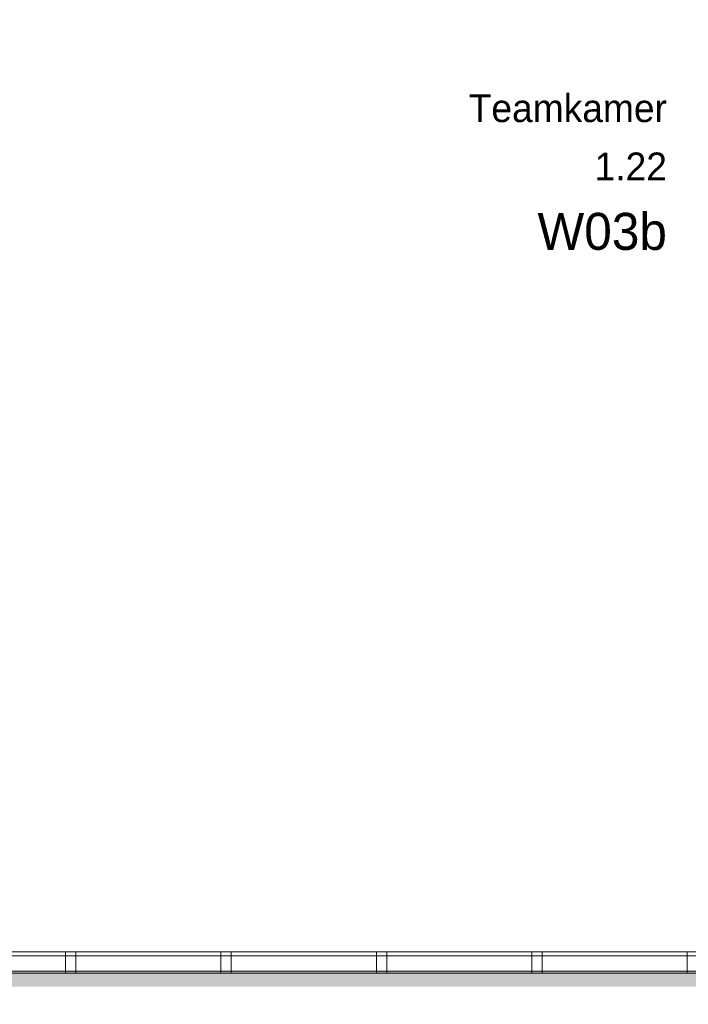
# Model space of a CAD drawing. Header units: millimetres. Extents: x -850 to 154668, y -25041 to 71030.
# Tile 109 of 211: x 26590 to 30920, y 40680 to 47060. Entities that reach past the tile are written whole.
import ezdxf
from ezdxf.enums import TextEntityAlignment as Align

# ---------------------------------------------------------------- set-up
doc = ezdxf.new("R2010")
doc.units = ezdxf.units.MM
doc.header["$MEASUREMENT"] = 0
for name, color, linetype in [('Info Wandafwerking aanduiding', 7, 'Continuous'), ('Info Wandafwerking aanduiding Doorsnede-arcering', 7, 'Continuous'), ('New_22 NC Binnenwanden', 7, 'Continuous'), ('New_22 NC Binnenwanden Ramen', 7, 'Continuous'), ('New_Z Ruimtefuncties', 7, 'Continuous'), ('New_Z Ruimtefuncties Zone omranding', 7, 'Continuous'), ('New_Z Ruimtefuncties Zone tekst', 7, 'Continuous')]:
    doc.layers.add(name, color=color, linetype=linetype)
doc.styles.add('GENERATED_STYLE_1', font='txt')
doc.styles.add('GENERATED_STYLE_2', font='txt')

# ---------------------------------------------------------------- blocks, each defined once
blk = doc.blocks.new('Wall_333_2', base_point=(23380.4, 40895))
at = {"layer": 'Info Wandafwerking aanduiding Doorsnede-arcering', "linetype": 'Continuous', "lineweight": 0}
blk.add_hatch(color=1, dxfattribs=at).paths.add_polyline_path([(23380.4, 40795), (33300.4, 40795), (33300.4, 40895), (23380.4, 40895)])
blk = doc.blocks.new('Rnx horizontaal 22_2')
at = {"layer": 'New_22 NC Binnenwanden Ramen', "color": 1, "linetype": 'Continuous', "lineweight": 0}
for p, q in [((-2550, 0), (-2483, 0)), ((-2483, 0), (-2483, -139)), ((-2483, 0), (-1543.4, 0)), ((-1543.4, -139), (-1543.4, 0)), ((-1543.4, 0), (-1509.9, 0)), ((-1509.9, 0), (-1476.4, 0)), ((-1476.4, 0), (-1476.4, -139)), ((-1476.4, 0), (-536.8, 0)), ((-536.8, -139), (-536.8, 0)), ((-536.8, 0), (-503.3, 0)), ((-503.3, 0), (-469.8, 0)), ((-469.8, 0), (-469.8, -139)), ((-469.8, 0), (469.8, 0)), ((469.8, -139), (469.8, 0)), ((469.8, 0), (503.3, 0)), ((503.3, 0), (536.8, 0)), ((536.8, 0), (536.8, -139)), ((536.8, 0), (1476.4, 0)), ((1476.4, -139), (1476.4, 0)), ((1476.4, 0), (1509.9, 0)), ((1509.9, 0), (1543.4, 0)), ((1543.4, 0), (1543.4, -139)), ((1543.4, 0), (2483, 0)), ((2483, -139), (2483, 0)), ((2483, 0), (2550, 0)), ((-2483, -139), (-2550, -139)), ((-1543.4, -139), (-2483, -139)), ((-1509.9, -139), (-1543.4, -139)), ((-1476.4, -139), (-1509.9, -139)), ((-536.8, -139), (-1476.4, -139)), ((-503.3, -139), (-536.8, -139)), ((-469.8, -139), (-503.3, -139)), ((469.8, -139), (-469.8, -139)), ((503.3, -139), (469.8, -139)), ((536.8, -139), (503.3, -139)), ((1476.4, -139), (536.8, -139)), ((1509.9, -139), (1476.4, -139)), ((1543.4, -139), (1509.9, -139)), ((2483, -139), (1543.4, -139)), ((2550, -139), (2483, -139))]:
    blk.add_line(p, q, dxfattribs=at)
at = {"layer": 'New_22 NC Binnenwanden Ramen', "color": 9, "linetype": 'Continuous', "lineweight": 0}
for p, q in [((-2550, -14), (2550, -14)), ((-2550, -114), (2550, -114))]:
    blk.add_line(p, q, dxfattribs=at)
at = {"layer": 'New_22 NC Binnenwanden Ramen', "color": 7, "linetype": 'Continuous', "lineweight": 0}
for p, q in [((-2550, -14), (-2550, -114)), ((-2550, -14), (-2550, -114)), ((2550, -14), (2550, -114)), ((2550, -14), (2550, -114))]:
    blk.add_line(p, q, dxfattribs=at)
blk = doc.blocks.new('Wall_394_2', base_point=(33300.4, 40995))
at = {"layer": 'New_22 NC Binnenwanden Ramen', "color": 1, "linetype": 'Continuous', "lineweight": 0, "zscale": 1000, "rotation": 179.9999901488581}
blk.add_blockref('Rnx horizontaal 22_2', (28430.7, 40881), dxfattribs=at)
blk = doc.blocks.new('Teamkamer_1.22_86_2', base_point=(30137.7, 46051.6))
at = {"layer": 'New_Z Ruimtefuncties Zone tekst', "color": 2, "lineweight": 0}
for tag, height, style, p in [('ROOM_NAME', 180, 'GENERATED_STYLE_1', (30782, 46576.2)), ('DUMMY_938', 180, 'GENERATED_STYLE_1', (30782, 46617.3)), ('ROOM_NUMBER', 180, 'GENERATED_STYLE_1', (30782, 46199)), ('DUMMY_939', 180, 'GENERATED_STYLE_1', (30782, 46240.2)), ('stWallCovering', 240, 'GENERATED_STYLE_2', (30782, 45808.2))]:
    blk.add_attdef(tag, text='', height=height, dxfattribs=dict(at, style=style)).set_placement(p, align=Align.TOP_RIGHT)
at = {"layer": 'New_Z Ruimtefuncties Zone tekst', "color": 2, "lineweight": 0, "style": 'GENERATED_STYLE_2'}
blk.add_attdef('DUMMY_940', text='', height=240, dxfattribs=at).set_placement((29493.4, 45863), align=Align.TOP_LEFT)

msp = doc.modelspace()

# ---------------------------------------------------------------- linework, layer by layer
at = {"layer": 'New_Z Ruimtefuncties Zone omranding', "color": 40, "linetype": 'Continuous', "lineweight": 0, "true_color": 0xffce00, "flags": 128}
msp.add_lwpolyline([(24540.5, 47840), (24540.4, 46110), (25299.1, 46110), (25599.1, 46110), (25599.1, 45856.8), (25599.1, 46110), (25700.4, 46110), (25700.4, 40995), (33300.4, 40995), (33300.4, 50230), (31400.4, 50230), (31400.4, 49880), (25699.7, 49880), (25699.7, 47840)], close=True, dxfattribs=at)
at = {"layer": 'New_Z Ruimtefuncties Zone omranding', "color": 41, "linetype": 'Continuous', "lineweight": 0, "true_color": 0xffdd55, "flags": 128}
msp.add_lwpolyline([(33301.4, 40895), (23980.4, 40895.1), (23980.4, 40895), (23380.4, 40895), (23380.4, 42010.4), (23980.4, 42010.4), (23980.4, 45810), (23380.4, 45810), (23380.4, 46110), (24440.5, 46110), (24440.5, 47839.7), (16950.7, 47839.7), (16949.7, 46034.2, -0.353418), (18590.7, 43984.2), (18590.5, 43830.2), (20040.4, 43830.2), (20040.4, 40220.5), (21590.4, 40220.5), (21590.4, 40110.5), (20590.4, 40110.5), (20590.4, 38745), (23390.4, 38745), (31100.4, 38745)], format="xyb", dxfattribs=at)

# ---------------------------------------------------------------- block references
at = {"layer": 'Info Wandafwerking aanduiding', "color": 1, "lineweight": 0}
msp.add_blockref('Wall_333_2', (23380.4, 40895), dxfattribs=at)
at = {"layer": 'New_22 NC Binnenwanden', "color": 8, "lineweight": 0, "true_color": 0x778488}
msp.add_blockref('Wall_394_2', (33300.4, 40995), dxfattribs=at)
at = {"layer": 'New_Z Ruimtefuncties', "color": 2, "linetype": 'Continuous', "lineweight": 0}
msp.add_blockref('Teamkamer_1.22_86_2', (30137.7, 46051.6), dxfattribs=at).add_auto_attribs({'ROOM_NAME': 'Teamkamer', 'ROOM_NUMBER': '1.22', 'stWallCovering': 'W03b'})

doc.saveas('drawing.dxf')
